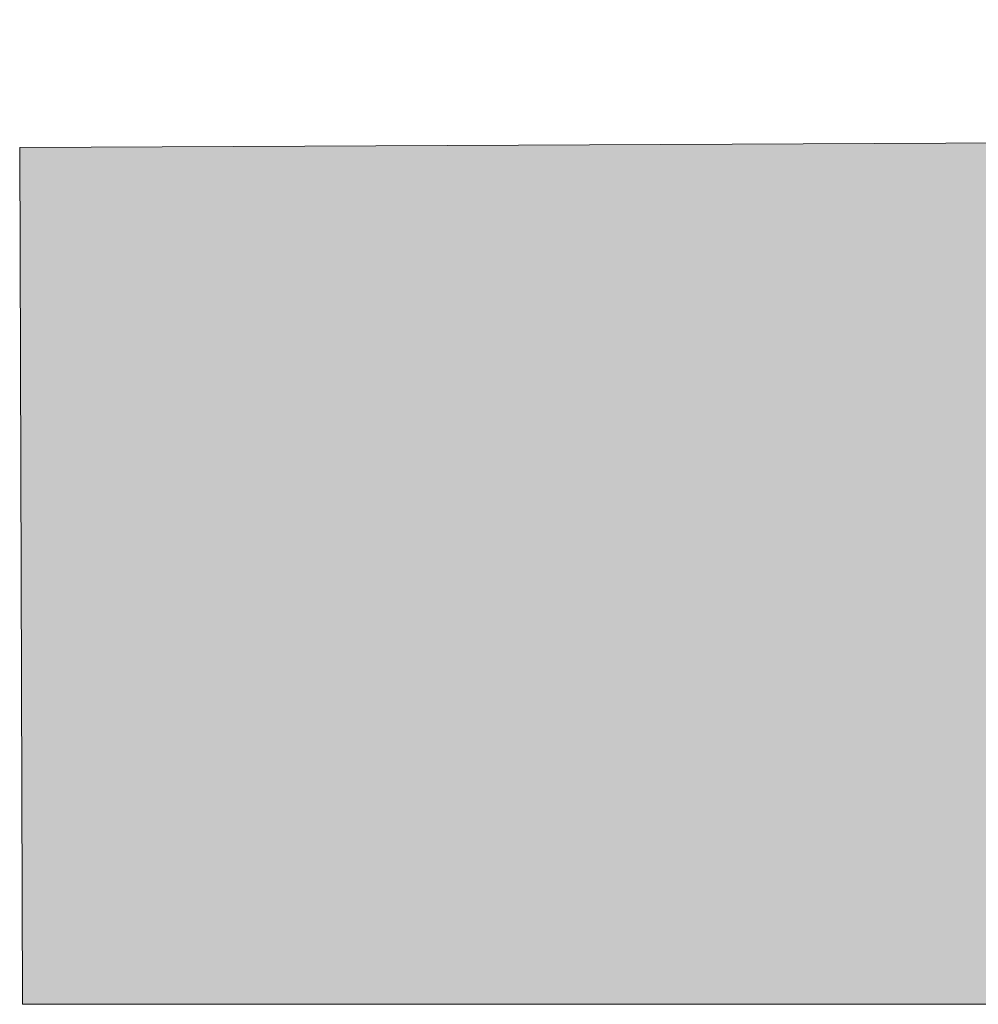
# Model space of a CAD drawing. Header units: millimetres. Extents: x -194 to 1012562, y 0 to 44349.
# Tile 2 of 97: x 39 to 6414, y 5637 to 12187. Entities that reach past the tile are written whole.
import ezdxf

# ---------------------------------------------------------------- set-up
doc = ezdxf.new("R2010")
doc.units = ezdxf.units.MM
doc.header["$MEASUREMENT"] = 0
doc.layers.add('0 2D arcering', color=7, linetype='Continuous')
doc.layers.add('New_0 2D arcering', color=7, linetype='Continuous')

msp = doc.modelspace()

# ---------------------------------------------------------------- hatches: boundary and pattern name
at = {"layer": '0 2D arcering', "linetype": 'Continuous', "lineweight": 0, "true_color": 0x636f72}
msp.add_hatch(color=251, dxfattribs=at).paths.add_polyline_path([(19932.9, 11429), (38.7, 11335.6), (57.2, 5636.6), (55852.9, 5636.6), (55852.9, 11530.2), (52013, 11530.2), (48979.3, 11133.3), (44038.1, 10717.9), (21572.9, 10612.4)])
at = {"layer": 'New_0 2D arcering', "linetype": 'Continuous', "lineweight": 0, "true_color": 0x636f72}
msp.add_hatch(color=251, dxfattribs=at).paths.add_polyline_path([(19932.9, 11429), (38.7, 11335.6), (57.2, 5636.6), (55852.7, 5636.6), (55852.7, 12186.6), (26702.9, 12186.6)])

# ---------------------------------------------------------------- linework, layer by layer
at = {"layer": '0 2D arcering', "color": 9, "linetype": 'Continuous', "lineweight": 0, "flags": 128}
msp.add_lwpolyline([(19932.9, 11429), (38.7, 11335.6), (57.2, 5636.6), (55852.9, 5636.6), (55852.9, 11530.2), (52013, 11530.2), (48979.3, 11133.3), (44038.1, 10717.9), (21572.9, 10612.4)], close=True, dxfattribs=at)
at = {"layer": 'New_0 2D arcering', "color": 9, "linetype": 'Continuous', "lineweight": 0, "flags": 128}
msp.add_lwpolyline([(19932.9, 11429), (38.7, 11335.6), (57.2, 5636.6), (55852.7, 5636.6), (55852.7, 12186.6), (26702.9, 12186.6)], close=True, dxfattribs=at)

doc.saveas('drawing.dxf')
